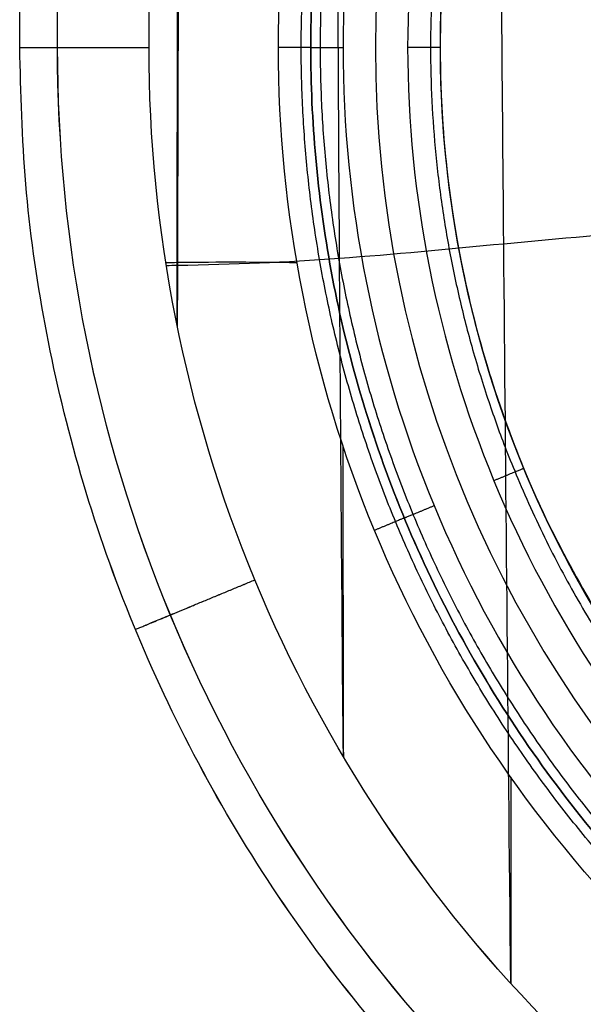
# Model space of a CAD drawing. Header units: millimetres. Extents: x -57 to 58, y -66 to 67.
# Tile 2 of 8: x -23 to -15, y -57 to -42. Entities that reach past the tile are written whole.
import ezdxf

# ---------------------------------------------------------------- set-up
doc = ezdxf.new("R2010")
doc.units = ezdxf.units.MM
doc.header["$MEASUREMENT"] = 0
doc.layers.add('White Porcelain Series_ D2_ 2017', color=178, linetype='Continuous', true_color=0x000000)

msp = doc.modelspace()

# ---------------------------------------------------------------- linework, layer by layer
at = {"layer": 'White Porcelain Series_ D2_ 2017'}
for p, q in [((-21.408, -42.616, 66.5), (-21.408, -14.616, 66.5)), ((-21.408, -42.616, 1.5), (-21.408, -14.616, 1.5))]:
    msp.add_line(p, q, dxfattribs=at)
at = {"layer": 'White Porcelain Series_ D2_ 2017', "extrusion": (0, 1, 0)}
msp.add_lwpolyline([(18.408, 62.5), (17.408, 62.5)], dxfattribs=at)
at = {"layer": 'White Porcelain Series_ D2_ 2017', "extrusion": (3.58452e-11, 1, 5.98694e-06)}
msp.add_lwpolyline([(16.908, 62), (16.908, 60)], dxfattribs=at)
at = {"layer": 'White Porcelain Series_ D2_ 2017', "extrusion": (5.98722e-06, -5.98694e-06, 1)}
for centre, radius in [((0.092, -42.616, 62.5), 18), ((0.092, -42.616, 61), 17)]:
    msp.add_arc(centre, radius, 90, 270, dxfattribs=at)
at = {"layer": 'White Porcelain Series_ D2_ 2017', "extrusion": (5.98722e-06, -5.98691e-06, 1)}
msp.add_arc((0.091, -42.616, 62), 17, 90.0015, 270.0015, dxfattribs=at)
at = {"layer": 'White Porcelain Series_ D2_ 2017'}
for points, degree in [([(-23.408, -42.616, 3.5), (-23.408, -28.616, 3.5), (-23.408, -14.616, 3.5)], 2), ([(-23.408, -42.616, 64.5), (-23.408, -28.616, 64.5), (-23.408, -14.616, 64.5)], 2), ([(-23.408, -42.616, 34), (-23.408, -28.616, 34), (-23.408, -14.616, 34)], 2), ([(-22.823, -42.616, 2.086), (-22.823, -28.616, 2.086), (-22.823, -14.616, 2.086)], 2), ([(-22.822, -42.616, 65.914), (-22.822, -28.616, 65.915), (-22.822, -14.616, 65.915)], 2), ([(-23.408, -42.616, 3.5), (-23.408, -42.616, 34), (-23.408, -42.616, 64.5)], 2), ([(-18.908, -42.616, 66), (-18.908, -42.616, 64.5), (-18.908, -42.616, 63)], 2), ([(-18.413, -48.767, 66.5), (-18.411, -50.347, 66.5), (-18.408, -51.939, 66.5), (-18.404, -53.579, 66.5)], 3), ([(-15.814, -53.895, 66.5), (-15.814, -54.935, 66.5), (-15.814, -55.994, 66.5), (-15.813, -57.081, 66.5)], 3)]:
    msp.add_open_spline(points, degree=degree, dxfattribs=at)
at = {"layer": 'White Porcelain Series_ D2_ 2017', "extrusion": (-5.98722e-06, 5.98694e-06, -1)}
for points, knots in [([(-20.976, -46.904, 1.5), (-20.976, -46.598, 1.5), (-20.965, -41.106, 1.5), (-20.954, -30.46, 1.5), (-20.945, -19.996, 1.5), (-20.94, -14.719, 1.5), (-20.939, -14.616, 1.5)], [17.213776, 17.213776, 17.213776, 17.213776, 18.130099, 33.670185, 49.21027, 49.520642, 49.520642, 49.520642, 49.520642]), ([(0.092, -65.531, 2.086), (-2.908, -65.531, 2.086), (-8.906, -64.338, 2.086), (-16.534, -59.241, 2.086), (-21.63, -51.613, 2.086), (-22.824, -45.615, 2.086), (-22.823, -42.616, 2.086)], [33.771339, 33.771339, 33.771339, 33.771339, 42.214085, 50.656902, 59.099719, 67.542536, 67.542536, 67.542536, 67.542536]), ([(0.092, -65.531, 65.914), (-2.907, -65.531, 65.914), (-8.906, -64.338, 65.914), (-16.533, -59.241, 65.914), (-21.629, -51.614, 65.914), (-22.824, -45.615, 65.914), (-22.822, -42.616, 65.914)], [33.771339, 33.771339, 33.771339, 33.771339, 42.214085, 50.656902, 59.099719, 67.542536, 67.542536, 67.542536, 67.542536])]:
    msp.add_open_spline(points, degree=3, knots=knots, dxfattribs=at)
at = {"layer": 'White Porcelain Series_ D2_ 2017'}
for points, knots in [([(-20.912, -14.616, 66.5), (-20.912, -14.698, 66.5), (-20.917, -19.953, 66.5), (-20.925, -30.389, 66.5), (-20.957, -41.101, 66.5), (-20.971, -46.595, 66.5), (-20.972, -46.921, 66.5)], [-49.488011, -49.488011, -49.488011, -49.488011, -49.241339, -33.707267, -18.173195, -17.19154, -17.19154, -17.19154, -17.19154]), ([(-19.122, -45.943, 66.5), (-19.72, -45.935, 66.5), (-20.373, -45.932, 66.5), (-21.088, -45.943, 66.5), (-21.149, -45.944, 66.5)], [87.335941, 87.335941, 87.335941, 87.335941, 89.189983, 89.358246, 89.358246, 89.358246, 89.358246])]:
    msp.add_open_spline(points, degree=3, knots=knots, dxfattribs=at)
at = {"layer": 'White Porcelain Series_ D2_ 2017', "extrusion": (5.98722e-06, -5.98694e-06, 1)}
for points, knots in [([(-18.404, -53.58, 1.5), (-18.427, -50.912, 1.5), (-18.487, -43.242, 1.5), (-18.528, -30.421, 1.5), (-18.504, -19.994, 1.5), (-18.49, -14.728, 1.5), (-18.489, -14.616, 1.5)], [10.537544, 10.537544, 10.537544, 10.537544, 18.130099, 33.670185, 49.21027, 49.547848, 49.547848, 49.547848, 49.547848]), ([(-15.816, -57.079, 1.5), (-15.856, -52.959, 1.5), (-15.941, -44.189, 1.5), (-16.046, -30.293, 1.5), (-16.06, -19.935, 1.5), (-16.058, -14.704, 1.5), (-16.058, -14.616, 1.5)], [7.037615, 7.037615, 7.037615, 7.037615, 18.130099, 33.670185, 49.21027, 49.478, 49.478, 49.478, 49.478]), ([(0.095, -46.006, 1.5), (-0.076, -45.985, 1.5), (-1.208, -45.844, 1.5), (-3.01, -45.688, 1.5), (-5.617, -45.465, 1.5), (-8.207, -45.298, 1.5), (-10.795, -45.281, 1.5), (-13.371, -45.417, 1.5), (-15.92, -45.65, 1.5), (-18.489, -45.901, 1.5), (-20.148, -45.975, 1.5), (-21.085, -45.988, 1.5), (-21.142, -45.989, 1.5)], [-0.003177, -0.003177, -0.003177, -0.003177, 0.43, 3.01, 5.59, 8.17, 10.75, 13.33, 15.91, 18.49, 21.07, 21.232794, 21.232794, 21.232794, 21.232794])]:
    msp.add_open_spline(points, degree=3, knots=knots, dxfattribs=at)
at = {"layer": 'White Porcelain Series_ D2_ 2017', "extrusion": (5.98722e-06, -6.0097e-06, 1)}
msp.add_open_spline([(0.092, -62.116, 66.5), (-2.46, -62.118, 66.5), (-7.565, -61.101, 66.5), (-14.056, -56.765, 66.5), (-18.393, -50.273, 66.5), (-19.917, -42.616, 66.5), (-18.394, -34.959, 66.5), (-14.057, -28.468, 66.5), (-7.566, -24.131, 66.5), (-2.461, -23.115, 66.5), (0.091, -23.116, 66.5)], degree=3, dxfattribs=at)
at = {"layer": 'White Porcelain Series_ D2_ 2017'}
msp.add_rational_spline([(0.092, -61.763, 66.354), (-2.414, -61.764, 66.354), (-7.426, -60.766, 66.354), (-13.8, -56.508, 66.354), (-18.058, -50.134, 66.354), (-19.554, -42.616, 66.354), (-18.058, -35.098, 66.354), (-13.8, -28.725, 66.354), (-7.426, -24.466, 66.354), (-2.414, -23.468, 66.354), (0.092, -23.47, 66.354)], [0.853553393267, 0.853553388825, 0.853553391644, 0.853553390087, 0.853553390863, 0.853553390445, 0.853553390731, 0.853553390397, 0.853553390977, 0.853553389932, 0.853553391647], degree=3, dxfattribs=at)
at = {"layer": 'White Porcelain Series_ D2_ 2017', "extrusion": (-5.98722e-06, 5.98708e-06, -1)}
msp.add_rational_spline([(0.091, -23.616, 63), (-18.909, -23.616, 63), (-18.909, -42.616, 63), (-18.909, -61.616, 63), (0.091, -61.616, 63)], [1, 0.707106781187, 1, 0.707106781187, 1], degree=2, knots=[0, 0, 0, 29.058998, 29.058998, 58.117996, 58.117996, 58.117996], dxfattribs=at)
at = {"layer": 'White Porcelain Series_ D2_ 2017', "extrusion": (5.98722e-06, -5.9878e-06, 1)}
msp.add_rational_spline([(0.092, -61.616, 66), (-18.908, -61.616, 66), (-18.908, -42.616, 66), (-18.909, -23.616, 66), (0.091, -23.616, 66)], [1, 0.707106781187, 1, 0.707106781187, 1], degree=2, knots=[0, 0, 0, 30.629755, 30.629755, 61.259509, 61.259509, 61.259509], dxfattribs=at)
at = {"layer": 'White Porcelain Series_ D2_ 2017', "extrusion": (5.98722e-06, -5.98694e-06, 1)}
msp.add_rational_spline([(0.092, -23.616, 64.5), (-18.908, -23.616, 64.5), (-18.908, -42.616, 64.5), (-18.908, -61.616, 64.5), (0.092, -61.616, 64.5)], [1, 0.707106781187, 1, 0.707106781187, 1], degree=2, knots=[0, 0, 0, 34.557519, 34.557519, 69.115038, 69.115038, 69.115038], dxfattribs=at)
at = {"layer": 'White Porcelain Series_ D2_ 2017'}
for points, weights, knots in [([(0.092, -23.763, 62.647), (-2.376, -23.761, 62.647), (-7.311, -24.744, 62.647), (-13.587, -28.937, 62.647), (-17.781, -35.213, 62.647), (-19.253, -42.616, 62.647), (-17.781, -50.019, 62.647), (-13.587, -56.295, 62.647), (-7.311, -60.488, 62.647), (-2.376, -61.471, 62.646), (0.092, -61.47, 62.646)], [0.8535533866, 0.853553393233, 0.853553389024, 0.853553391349, 0.853553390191, 0.853553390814, 0.853553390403, 0.853553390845, 0.853553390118, 0.853553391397, 0.85355338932], [0.000001, 0.000001, 0.000001, 0.000001, 7.264749, 14.529499, 21.794248, 29.058998, 36.323747, 43.588497, 50.853246, 58.117996, 58.117996, 58.117996, 58.117996]), ([(0.092, -25.47, 62.354), (-4.408, -25.44, 62.354), (-11.085, -28.256, 62.354), (-16.159, -35.89, 62.354), (-17.504, -42.615, 62.354), (-16.159, -49.345, 62.354), (-11.084, -56.973, 62.354), (-4.409, -59.795, 62.354), (0.092, -59.763, 62.354)], [0.853553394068, 0.853553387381, 0.853553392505, 0.853553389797, 0.853553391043, 0.853553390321, 0.853553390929, 0.853553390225, 0.853553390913], [0, 0, 0, 0, 13.74412, 20.616181, 27.488241, 34.360301, 41.232362, 54.976481, 54.976481, 54.976481, 54.976481])]:
    msp.add_rational_spline(points, weights, degree=3, knots=knots, dxfattribs=at)
at = {"layer": 'White Porcelain Series_ D2_ 2017', "extrusion": (5.98722e-06, -5.98706e-06, 1)}
msp.add_open_spline([(0.091, -24.116, 62.5), (-2.33, -24.115, 62.5), (-7.173, -25.079, 62.5), (-13.331, -29.193, 62.5), (-17.446, -35.352, 62.5), (-18.891, -42.616, 62.5), (-17.446, -49.88, 62.5), (-13.331, -56.039, 62.5), (-7.173, -60.153, 62.5), (-2.33, -61.118, 62.5), (0.091, -61.116, 62.5)], degree=3, knots=[0.000001, 0.000001, 0.000001, 0.000001, 7.264749, 14.529499, 21.794248, 29.058998, 36.323747, 43.588497, 50.853246, 58.117996, 58.117996, 58.117996, 58.117996], dxfattribs=at)
at = {"layer": 'White Porcelain Series_ D2_ 2017', "extrusion": (5.98722e-06, -5.98697e-06, 1)}
msp.add_open_spline([(0.091, -25.116, 62.5), (-4.502, -25.086, 62.5), (-11.316, -27.96, 62.5), (-16.495, -35.752, 62.5), (-17.867, -42.615, 62.5), (-16.495, -49.484, 62.5), (-11.315, -57.269, 62.5), (-4.501, -60.149, 62.5), (0.092, -60.116, 62.5)], degree=3, knots=[0, 0, 0, 0, 13.74412, 20.616181, 27.488241, 34.360301, 41.232362, 54.976481, 54.976481, 54.976481, 54.976481], dxfattribs=at)
at = {"layer": 'White Porcelain Series_ D2_ 2017', "extrusion": (-2.49963e-07, -2.46947e-06, 1)}
msp.add_rational_spline([(0.091, -25.616, 60), (-4.648, -25.616, 60), (-8.704, -28.068, 60), (-23.252, -36.864, 60), (-14.456, -51.411, 60)], [0.866136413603, 0.896480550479, 1, 0.707106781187, 1], degree=2, knots=[-36.141569, -36.141569, -36.141569, -26.703538, -26.703538, 0, 0, 0], dxfattribs=at)
at = {"layer": 'White Porcelain Series_ D2_ 2017', "extrusion": (8.36615e-13, -1, -5.98694e-06)}
msp.add_rational_spline([(-23.408, -42.616, 3.5), (-23.408, -42.616, 1.5), (-21.408, -42.616, 1.5)], [1, 0.707106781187, 1], degree=2, dxfattribs=at)
at = {"layer": 'White Porcelain Series_ D2_ 2017', "extrusion": (6.30552e-13, -1, -5.98694e-06)}
msp.add_rational_spline([(-23.408, -42.616, 64.5), (-23.408, -42.616, 66.5), (-21.408, -42.616, 66.5)], [1, 0.707106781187, 1], degree=2, dxfattribs=at)
at = {"layer": 'White Porcelain Series_ D2_ 2017', "extrusion": (-5.98719e-06, 5.98691e-06, -1)}
msp.add_rational_spline([(0.091, -66.116, 64.5), (-23.408, -66.116, 64.5), (-23.408, -42.616, 64.5)], [1, 0.707106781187, 1], degree=2, dxfattribs=at)
at = {"layer": 'White Porcelain Series_ D2_ 2017', "extrusion": (-5.98725e-06, 5.98698e-06, -1)}
msp.add_rational_spline([(0.091, -66.116, 3.5), (-23.409, -66.116, 3.5), (-23.408, -42.616, 3.5)], [1, 0.707106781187, 1], degree=2, dxfattribs=at)
at = {"layer": 'White Porcelain Series_ D2_ 2017', "extrusion": (-5.98722e-06, 5.98694e-06, -1)}
msp.add_rational_spline([(0.092, -66.116, 34), (-23.408, -66.116, 34), (-23.408, -42.616, 34)], [1, 0.707106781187, 1], degree=2, dxfattribs=at)
at = {"layer": 'White Porcelain Series_ D2_ 2017', "extrusion": (-6.24302e-06, 6.24275e-06, -1)}
msp.add_open_spline([(0.092, -64.117, 66.5), (-2.722, -64.117, 66.5), (-8.35, -62.997, 66.5), (-15.507, -58.215, 66.5), (-20.289, -51.058, 66.5), (-21.41, -45.43, 66.5), (-21.408, -42.616, 66.5)], degree=3, knots=[33.771339, 33.771339, 33.771339, 33.771339, 42.214085, 50.656902, 59.099719, 67.542536, 67.542536, 67.542536, 67.542536], dxfattribs=at)
at = {"layer": 'White Porcelain Series_ D2_ 2017', "extrusion": (-5.98726e-06, 5.98699e-06, -1)}
msp.add_open_spline([(0.091, -64.117, 1.5), (-2.723, -64.117, 1.5), (-8.351, -62.997, 1.5), (-15.508, -58.215, 1.5), (-20.289, -51.058, 1.5), (-21.41, -45.43, 1.5), (-21.408, -42.616, 1.5)], degree=3, knots=[33.771339, 33.771339, 33.771339, 33.771339, 42.214085, 50.656902, 59.099719, 67.542536, 67.542536, 67.542536, 67.542536], dxfattribs=at)
at = {"layer": 'White Porcelain Series_ D2_ 2017', "extrusion": (-3.29828e-06, 1, 5.98156e-06)}
msp.add_rational_spline([(-18.909, -42.616, 66), (-18.909, -42.616, 66.5), (-19.409, -42.616, 66.5)], [1, 0.707106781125, 1], degree=2, dxfattribs=at)
at = {"layer": 'White Porcelain Series_ D2_ 2017', "extrusion": (-3.30059e-06, -1, -5.99419e-06)}
msp.add_rational_spline([(-18.909, -42.616, 63), (-18.909, -42.616, 62.5), (-18.409, -42.616, 62.5)], [1, 0.707106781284, 1], degree=2, dxfattribs=at)
at = {"layer": 'White Porcelain Series_ D2_ 2017', "extrusion": (2.73375e-05, 1, 5.97572e-06)}
msp.add_rational_spline([(-16.909, -42.616, 62), (-16.909, -42.616, 62.5), (-17.409, -42.616, 62.5)], [1, 0.70710678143, 1], degree=2, dxfattribs=at)
at = {"layer": 'White Porcelain Series_ D2_ 2017', "extrusion": (-0.382651, 0.923893, 7.82622e-06)}
msp.add_rational_spline([(-15.614, -49.121, 62), (-15.614, -49.121, 62.5), (-16.076, -49.312, 62.5)], [1, 0.707106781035, 1], degree=2, dxfattribs=at)
at = {"layer": 'White Porcelain Series_ D2_ 2017', "extrusion": (0.382683, -0.92388, -7.82043e-06)}
msp.add_rational_spline([(-17.462, -49.887, 63), (-17.462, -49.887, 62.5), (-17, -49.696, 62.5)], [1, 0.70710678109, 1], degree=2, dxfattribs=at)
at = {"layer": 'White Porcelain Series_ D2_ 2017', "extrusion": (-0.382683, 0.92388, 7.8297e-06)}
msp.add_rational_spline([(-17.462, -49.887, 66), (-17.462, -49.887, 66.5), (-17.924, -50.079, 66.5)], [1, 0.707106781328, 1], degree=2, dxfattribs=at)
at = {"layer": 'White Porcelain Series_ D2_ 2017', "extrusion": (-0.382683, 0.92388, 7.82242e-06)}
msp.add_rational_spline([(-21.62, -51.61, 64.5), (-21.62, -51.61, 66.5), (-19.772, -50.844, 66.5)], [1, 0.707106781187, 1], degree=2, dxfattribs=at)
at = {"layer": 'White Porcelain Series_ D2_ 2017', "extrusion": (0.382683, -0.92388, -7.82242e-06)}
msp.add_rational_spline([(-21.62, -51.609, 3.5), (-21.62, -51.609, 1.5), (-19.773, -50.844, 1.5)], [1, 0.707106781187, 1], degree=2, dxfattribs=at)

doc.saveas('drawing.dxf')
